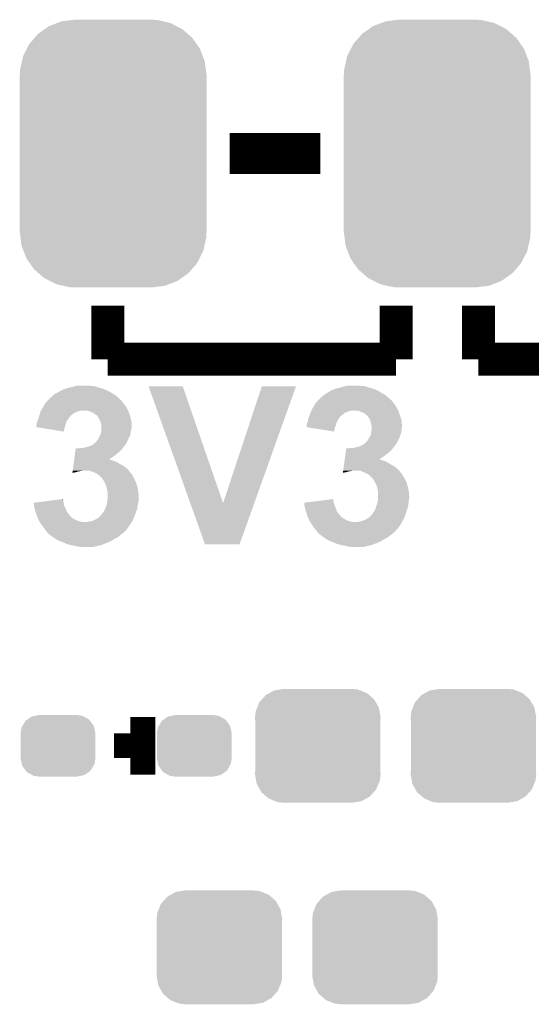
# Model space of a CAD drawing. Extents: x -0.05 to 0.95, y -0.15 to 2.1.
# Tile 5 of 51: x 0.35 to 0.47, y 0.09 to 0.33. Entities that reach past the tile are written whole.
import ezdxf

# ---------------------------------------------------------------- set-up
doc = ezdxf.new("R2010")
doc.units = 0
doc.layers.get('0').update_dxf_attribs({"linetype": 'CONTINUOUS'})
doc.layers.add('LTE_IOT_13_CLICK_V101A_GTO', color=11, linetype='CONTINUOUS')
doc.layers.add('LTE_IOT_13_CLICK_V101A_GTS', color=8, linetype='CONTINUOUS')

# ---------------------------------------------------------------- blocks, each defined once
blk = doc.blocks.new('CUSTOM_86')
for points in [[(-0.01358, 0.01127), (-0.01263, 0.01234), (0.01371, 0.01127), (0.01249, 0.01234)], [(-0.01263, 0.01234), (-0.01175, 0.01282), (0.01249, 0.01234), (0.01194, 0.01282)], [(-0.01175, 0.01282), (-0.01057, 0.01347), (0.01194, 0.01282), (0.01032, 0.01347)], [(-0.01057, 0.01347), (-0.0092, 0.01369), (0.01032, 0.01347), (0.00976, 0.01369)], [(-0.0092, 0.01369), (-0.00825, 0.01385), (0.00976, 0.01369), (0.00825, 0.01385)], [(-0.01475, 0.00922), (-0.01419, 0.01059), (0.01485, 0.00922), (0.01409, 0.01059)], [(-0.01419, 0.01059), (-0.01358, 0.01127), (0.01409, 0.01059), (0.01371, 0.01127)], [(-0.01525, 0.0069), (-0.01508, 0.00841), (0.01525, 0.0069), (0.01499, 0.00841)], [(-0.01508, 0.00841), (-0.01475, 0.00922), (0.01499, 0.00841), (0.01485, 0.00922)], [(-0.0152, 0.00607), (-0.01525, 0.0069), (0.0152, 0.00607), (0.01525, 0.0069)], [(-0.0152, -0.00607), (-0.0152, 0.00607), (0.0152, -0.00607), (0.0152, 0.00607)], [(-0.01525, -0.0069), (-0.0152, -0.00607), (0.01525, -0.0069), (0.0152, -0.00607)], [(-0.01499, -0.00841), (-0.01525, -0.0069), (0.01508, -0.00841), (0.01525, -0.0069)], [(-0.01485, -0.00922), (-0.01499, -0.00841), (0.01475, -0.00922), (0.01508, -0.00841)], [(-0.01409, -0.01059), (-0.01485, -0.00922), (0.01419, -0.01059), (0.01475, -0.00922)], [(-0.01371, -0.01127), (-0.01409, -0.01059), (0.01358, -0.01127), (0.01419, -0.01059)], [(-0.01249, -0.01234), (-0.01371, -0.01127), (0.01263, -0.01234), (0.01358, -0.01127)], [(-0.01194, -0.01282), (-0.01249, -0.01234), (0.01175, -0.01282), (0.01263, -0.01234)], [(-0.01032, -0.01347), (-0.01194, -0.01282), (0.01057, -0.01347), (0.01175, -0.01282)], [(-0.00976, -0.01369), (-0.01032, -0.01347), (0.0092, -0.01369), (0.01057, -0.01347)], [(-0.00825, -0.01385), (-0.00976, -0.01369), (0.00825, -0.01385), (0.0092, -0.01369)]]:
    blk.add_solid(points)
blk = doc.blocks.new('CUSTOM_180')
for points in [[(-0.01563, 0.03096), (-0.01356, 0.03176), (0.01541, 0.03096), (0.01383, 0.03176)], [(-0.01356, 0.03176), (-0.01259, 0.03214), (0.01383, 0.03176), (0.01215, 0.03214)], [(-0.01259, 0.03214), (-0.00989, 0.03248), (0.01215, 0.03214), (0.01065, 0.03248)], [(-0.00989, 0.03248), (-0.00935, 0.03255), (0.01065, 0.03248), (0.00935, 0.03255)], [(-0.01908, 0.02815), (-0.01829, 0.02907), (0.0192, 0.02815), (0.01814, 0.02907)], [(-0.01829, 0.02907), (-0.01657, 0.03029), (0.01814, 0.02907), (0.01674, 0.03029)], [(-0.01657, 0.03029), (-0.01563, 0.03096), (0.01674, 0.03029), (0.01541, 0.03096)], [(-0.02097, 0.02548), (-0.02041, 0.0266), (0.02108, 0.02548), (0.0203, 0.0266)], [(-0.02041, 0.0266), (-0.01908, 0.02815), (0.0203, 0.0266), (0.0192, 0.02815)], [(-0.02188, 0.02368), (-0.02097, 0.02548), (0.02177, 0.02368), (0.02108, 0.02548)], [(-0.02259, 0.0205), (-0.02215, 0.02244), (0.02249, 0.0205), (0.02225, 0.02244)], [(-0.02215, 0.02244), (-0.02188, 0.02368), (0.02225, 0.02244), (0.02177, 0.02368)], [(-0.0227, -0.0192), (-0.0227, 0.0192), (0.0227, -0.0192), (0.0227, 0.0192)], [(-0.02265, 0.0192), (-0.02259, 0.0205), (0.02265, 0.0192), (0.02249, 0.0205)], [(-0.02249, -0.0205), (-0.02265, -0.0192), (0.02259, -0.0205), (0.02265, -0.0192)], [(-0.02225, -0.02244), (-0.02249, -0.0205), (0.02215, -0.02244), (0.02259, -0.0205)], [(-0.02177, -0.02368), (-0.02225, -0.02244), (0.02188, -0.02368), (0.02215, -0.02244)], [(-0.02108, -0.02548), (-0.02177, -0.02368), (0.02097, -0.02548), (0.02188, -0.02368)], [(-0.0203, -0.0266), (-0.02108, -0.02548), (0.02041, -0.0266), (0.02097, -0.02548)], [(-0.0192, -0.02815), (-0.0203, -0.0266), (0.01908, -0.02815), (0.02041, -0.0266)], [(-0.01814, -0.02907), (-0.0192, -0.02815), (0.01829, -0.02907), (0.01908, -0.02815)], [(-0.01674, -0.03029), (-0.01814, -0.02907), (0.01657, -0.03029), (0.01829, -0.02907)], [(-0.01541, -0.03096), (-0.01674, -0.03029), (0.01563, -0.03096), (0.01657, -0.03029)], [(-0.01383, -0.03176), (-0.01541, -0.03096), (0.01356, -0.03176), (0.01563, -0.03096)], [(-0.01215, -0.03214), (-0.01383, -0.03176), (0.01259, -0.03214), (0.01356, -0.03176)], [(-0.01065, -0.03248), (-0.01215, -0.03214), (0.00989, -0.03248), (0.01259, -0.03214)], [(-0.00935, -0.03255), (-0.01065, -0.03248), (0.00935, -0.03255), (0.00989, -0.03248)]]:
    blk.add_solid(points)
blk = doc.blocks.new('CUSTOM_182')
for points in [[(-0.0064, 0.00712), (-0.00556, 0.00729), (0.00624, 0.00712), (0.00594, 0.00729)], [(-0.00556, 0.00729), (-0.00455, 0.0075), (0.00594, 0.00729), (0.00455, 0.0075)], [(-0.00888, 0.00439), (-0.00862, 0.00484), (0.0088, 0.00439), (0.0087, 0.00484)], [(-0.00862, 0.00484), (-0.00793, 0.00602), (0.0087, 0.00484), (0.00784, 0.00602)], [(-0.00793, 0.00602), (-0.00746, 0.00637), (0.00784, 0.00602), (0.00759, 0.00637)], [(-0.00746, 0.00637), (-0.0064, 0.00712), (0.00759, 0.00637), (0.00624, 0.00712)], [(-0.0091, 0.003), (-0.00888, 0.00439), (0.0091, 0.003), (0.0088, 0.00439)], [(-0.00905, 0.00233), (-0.0091, 0.003), (0.00905, 0.00233), (0.0091, 0.003)], [(-0.00905, -0.00233), (-0.00905, 0.00233), (0.00905, -0.00233), (0.00905, 0.00233)], [(-0.0091, -0.003), (-0.00905, -0.00233), (0.0091, -0.003), (0.00905, -0.00233)], [(-0.0088, -0.00439), (-0.0091, -0.003), (0.00888, -0.00439), (0.0091, -0.003)], [(-0.0087, -0.00484), (-0.0088, -0.00439), (0.00862, -0.00484), (0.00888, -0.00439)], [(-0.00784, -0.00602), (-0.0087, -0.00484), (0.00793, -0.00602), (0.00862, -0.00484)], [(-0.00759, -0.00637), (-0.00784, -0.00602), (0.00746, -0.00637), (0.00793, -0.00602)], [(-0.00624, -0.00712), (-0.00759, -0.00637), (0.0064, -0.00712), (0.00746, -0.00637)], [(-0.00594, -0.00729), (-0.00624, -0.00712), (0.00556, -0.00729), (0.0064, -0.00712)], [(-0.00455, -0.0075), (-0.00594, -0.00729), (0.00455, -0.0075), (0.00556, -0.00729)]]:
    blk.add_solid(points)

msp = doc.modelspace()

# ---------------------------------------------------------------- linework, layer by layer
at = {"layer": 'LTE_IOT_13_CLICK_V101A_GTO'}
for points, const_width in [([(0.3976, 0.299), (0.4196, 0.299)], 0.01), ([(0.368, 0.249), (0.368, 0.262)], 0.008), ([(0.438, 0.249), (0.438, 0.262)], 0.008), ([(0.458, 0.249), (0.458, 0.262)], 0.008), ([(0.458, 0.249), (0.528, 0.249), (0.528, 0.262)], 0.008), ([(0.368, 0.249), (0.438, 0.249)], 0.008), ([(0.3765, 0.148), (0.3765, 0.162)], 0.006), ([(0.3695, 0.155), (0.3765, 0.155)], 0.006)]:
    msp.add_lwpolyline(points, dxfattribs=dict(at, const_width=const_width))
for points in [[(0.3568, 0.2415), (0.3577, 0.2418), (0.3676, 0.2415), (0.3669, 0.2418)], [(0.3577, 0.2418), (0.3583, 0.242), (0.3669, 0.2418), (0.3662, 0.242)], [(0.3583, 0.242), (0.3592, 0.2422), (0.3662, 0.242), (0.3655, 0.2422)], [(0.3592, 0.2422), (0.35987, 0.2424), (0.3655, 0.2422), (0.3649, 0.2424)], [(0.35987, 0.2424), (0.3602, 0.2425), (0.3649, 0.2424), (0.3643, 0.2425)], [(0.3602, 0.2425), (0.3612, 0.2426), (0.3638, 0.2425), (0.3633, 0.2426)], [(0.38803, 0.214), (0.3779, 0.2424), (0.396, 0.214), (0.3862, 0.2424)], [(0.3779, 0.2424), (0.3779, 0.2424), (0.3862, 0.2424), (0.3779, 0.2424)], [(0.396, 0.214), (0.4054, 0.2424), (0.40357, 0.214), (0.4137, 0.2424)], [(0.4054, 0.2424), (0.4054, 0.2424), (0.4137, 0.2424), (0.4054, 0.2424)], [(0.4228, 0.2416), (0.4233, 0.2418), (0.43303, 0.2416), (0.4325, 0.2418)], [(0.4233, 0.2418), (0.424, 0.242), (0.4325, 0.2418), (0.4318, 0.242)], [(0.424, 0.242), (0.4248, 0.2422), (0.4318, 0.242), (0.4311, 0.2422)], [(0.4248, 0.2422), (0.42547, 0.2424), (0.4311, 0.2422), (0.4305, 0.2424)], [(0.42547, 0.2424), (0.4258, 0.2425), (0.4305, 0.2424), (0.4299, 0.2425)], [(0.4258, 0.2425), (0.4269, 0.2426), (0.4294, 0.2425), (0.4289, 0.2426)], [(0.3537, 0.2393), (0.35418, 0.2397), (0.3709, 0.2393), (0.3705, 0.2397)], [(0.35418, 0.2397), (0.3543, 0.2398), (0.3705, 0.2397), (0.37038, 0.2398)], [(0.3543, 0.2398), (0.3548, 0.2403), (0.37038, 0.2398), (0.3698, 0.2403)], [(0.3548, 0.2403), (0.3549, 0.2404), (0.3698, 0.2403), (0.36962, 0.2404)], [(0.3549, 0.2404), (0.35616, 0.2411), (0.36962, 0.2404), (0.3684, 0.2411)], [(0.35616, 0.2411), (0.3567, 0.2414), (0.3684, 0.2411), (0.3678, 0.2414)], [(0.3567, 0.2414), (0.3568, 0.2415), (0.3678, 0.2414), (0.3676, 0.2415)], [(0.4192, 0.2391), (0.4198, 0.2397), (0.4367, 0.2391), (0.4361, 0.2397)], [(0.4198, 0.2397), (0.4199, 0.2398), (0.4361, 0.2397), (0.43598, 0.2398)], [(0.4199, 0.2398), (0.42048, 0.2403), (0.43598, 0.2398), (0.4354, 0.2403)], [(0.42048, 0.2403), (0.4206, 0.2404), (0.4354, 0.2403), (0.43522, 0.2404)], [(0.4206, 0.2404), (0.4214, 0.2409), (0.43522, 0.2404), (0.43435, 0.2409)], [(0.4214, 0.2409), (0.4223, 0.2414), (0.43435, 0.2409), (0.43348, 0.2414)], [(0.4223, 0.2414), (0.4224, 0.2414), (0.43348, 0.2414), (0.43347, 0.2414)], [(0.4224, 0.2415), (0.4228, 0.2416), (0.4333, 0.2415), (0.43303, 0.2416)], [(0.4224, 0.2414), (0.4224, 0.2415), (0.43347, 0.2414), (0.4333, 0.2415)], [(0.35176, 0.2365), (0.3522, 0.2372), (0.37294, 0.2365), (0.37256, 0.2372)], [(0.3522, 0.2372), (0.35226, 0.2373), (0.37256, 0.2372), (0.3725, 0.2373)], [(0.35226, 0.2373), (0.3527, 0.2381), (0.3725, 0.2373), (0.372, 0.2381)], [(0.3527, 0.2382), (0.3531, 0.2386), (0.3719, 0.2382), (0.3715, 0.2386)], [(0.3527, 0.2381), (0.3527, 0.2382), (0.372, 0.2381), (0.3719, 0.2382)], [(0.3531, 0.2386), (0.3533, 0.2388), (0.3715, 0.2386), (0.37143, 0.2388)], [(0.3533, 0.2388), (0.35338, 0.2389), (0.37143, 0.2388), (0.3714, 0.2389)], [(0.35338, 0.2389), (0.35346, 0.239), (0.3714, 0.2389), (0.3712, 0.239)], [(0.35346, 0.239), (0.3537, 0.2393), (0.3712, 0.239), (0.3709, 0.2393)], [(0.41745, 0.2365), (0.4178, 0.2372), (0.43854, 0.2365), (0.43816, 0.2372)], [(0.4178, 0.2372), (0.41786, 0.2373), (0.43816, 0.2372), (0.4381, 0.2373)], [(0.41786, 0.2373), (0.4183, 0.2381), (0.4381, 0.2373), (0.4376, 0.2381)], [(0.4183, 0.2381), (0.4186, 0.2384), (0.4376, 0.2381), (0.43736, 0.2384)], [(0.4186, 0.2384), (0.41875, 0.2386), (0.43736, 0.2384), (0.4372, 0.2386)], [(0.41875, 0.2386), (0.4189, 0.2388), (0.4372, 0.2386), (0.43707, 0.2388)], [(0.4189, 0.2388), (0.419, 0.2389), (0.43707, 0.2388), (0.437, 0.2389)], [(0.419, 0.2389), (0.4192, 0.2391), (0.437, 0.2389), (0.4368, 0.2391)], [(0.4192, 0.2391), (0.4192, 0.2391), (0.4368, 0.2391), (0.4367, 0.2391)], [(0.35113, 0.2346), (0.35127, 0.235), (0.3585, 0.2346), (0.3587, 0.235)], [(0.35127, 0.235), (0.3513, 0.2351), (0.3587, 0.235), (0.3589, 0.2351)], [(0.3513, 0.2351), (0.35133, 0.2352), (0.3589, 0.2351), (0.3589, 0.2352)], [(0.35133, 0.2352), (0.3514, 0.2354), (0.3589, 0.2352), (0.35915, 0.2354)], [(0.3514, 0.2354), (0.35146, 0.2356), (0.35915, 0.2354), (0.3594, 0.2356)], [(0.35146, 0.2356), (0.35158, 0.236), (0.3594, 0.2356), (0.36, 0.236)], [(0.35158, 0.236), (0.3517, 0.2364), (0.36, 0.236), (0.361, 0.2364)], [(0.3517, 0.2364), (0.35176, 0.2365), (0.361, 0.2364), (0.3615, 0.2365)], [(0.3635, 0.2364), (0.3628, 0.2365), (0.373, 0.2364), (0.37294, 0.2365)], [(0.364, 0.2361), (0.3635, 0.2364), (0.3731, 0.2361), (0.373, 0.2364)], [(0.3644, 0.236), (0.364, 0.2361), (0.37313, 0.236), (0.3731, 0.2361)], [(0.3648, 0.2357), (0.3644, 0.236), (0.37323, 0.2357), (0.37313, 0.236)], [(0.365, 0.2355), (0.3648, 0.2357), (0.3733, 0.2355), (0.37323, 0.2357)], [(0.3652, 0.2354), (0.365, 0.2355), (0.37333, 0.2354), (0.3733, 0.2355)], [(0.36546, 0.2352), (0.3653, 0.2354), (0.3734, 0.2352), (0.37333, 0.2354)], [(0.3657, 0.2349), (0.36546, 0.2352), (0.37348, 0.2349), (0.3734, 0.2352)], [(0.3659, 0.2344), (0.3657, 0.2349), (0.3736, 0.2344), (0.37348, 0.2349)], [(0.41673, 0.2346), (0.41687, 0.235), (0.4241, 0.2346), (0.4244, 0.235)], [(0.41687, 0.235), (0.41693, 0.2352), (0.4244, 0.235), (0.4246, 0.2352)], [(0.41693, 0.2352), (0.417, 0.2354), (0.4246, 0.2352), (0.42485, 0.2354)], [(0.417, 0.2354), (0.41724, 0.236), (0.42485, 0.2354), (0.4256, 0.236)], [(0.41724, 0.236), (0.41732, 0.2362), (0.4256, 0.236), (0.4262, 0.2362)], [(0.41732, 0.2362), (0.4174, 0.2364), (0.4262, 0.2362), (0.4267, 0.2364)], [(0.4174, 0.2364), (0.41745, 0.2365), (0.4267, 0.2364), (0.4271, 0.2365)], [(0.4291, 0.2364), (0.4285, 0.2365), (0.4386, 0.2364), (0.43854, 0.2365)], [(0.4296, 0.2361), (0.4291, 0.2364), (0.4387, 0.2361), (0.4386, 0.2364)], [(0.4301, 0.236), (0.4296, 0.2361), (0.43873, 0.236), (0.4387, 0.2361)], [(0.4305, 0.2357), (0.4301, 0.236), (0.43883, 0.2357), (0.43873, 0.236)], [(0.4307, 0.2355), (0.4305, 0.2357), (0.4389, 0.2355), (0.43883, 0.2357)], [(0.4309, 0.2354), (0.4307, 0.2355), (0.43893, 0.2354), (0.4389, 0.2355)], [(0.4313, 0.2349), (0.4309, 0.2354), (0.4391, 0.2349), (0.43893, 0.2354)], [(0.4316, 0.2344), (0.4313, 0.2349), (0.43927, 0.2344), (0.4391, 0.2349)], [(0.3506, 0.2328), (0.3507, 0.2331), (0.35764, 0.2328), (0.35773, 0.2331)], [(0.3506, 0.2325), (0.3506, 0.2328), (0.35756, 0.2325), (0.35764, 0.2328)], [(0.35182, 0.2323), (0.3506, 0.2325), (0.3575, 0.2323), (0.35756, 0.2325)], [(0.3507, 0.2331), (0.3508, 0.2337), (0.35773, 0.2331), (0.3579, 0.2337)], [(0.3508, 0.2337), (0.35099, 0.2342), (0.3579, 0.2337), (0.3582, 0.2342)], [(0.35099, 0.2342), (0.3511, 0.2345), (0.3582, 0.2342), (0.35842, 0.2345)], [(0.3511, 0.2345), (0.35113, 0.2346), (0.35842, 0.2345), (0.3585, 0.2346)], [(0.3573, 0.2314), (0.35182, 0.2323), (0.3573, 0.2314), (0.3575, 0.2323)], [(0.36614, 0.234), (0.3659, 0.2344), (0.3737, 0.234), (0.3736, 0.2344)], [(0.3662, 0.2339), (0.36614, 0.234), (0.37372, 0.2339), (0.3737, 0.234)], [(0.3663, 0.2334), (0.3662, 0.2339), (0.3738, 0.2334), (0.37372, 0.2339)], [(0.3664, 0.2329), (0.3663, 0.2334), (0.3738, 0.2329), (0.3738, 0.2334)], [(0.3664, 0.2323), (0.3664, 0.2329), (0.3738, 0.2323), (0.3738, 0.2329)], [(0.3664, 0.2315), (0.3664, 0.2323), (0.3736, 0.2315), (0.3738, 0.2323)], [(0.4162, 0.2325), (0.4163, 0.2326), (0.42319, 0.2325), (0.42323, 0.2326)], [(0.41744, 0.2323), (0.4162, 0.2325), (0.4231, 0.2323), (0.42319, 0.2325)], [(0.4163, 0.2331), (0.4165, 0.2337), (0.42343, 0.2331), (0.4236, 0.2337)], [(0.4163, 0.233), (0.4163, 0.2331), (0.4234, 0.233), (0.42343, 0.2331)], [(0.4163, 0.2326), (0.4163, 0.233), (0.42323, 0.2326), (0.4234, 0.233)], [(0.4165, 0.2337), (0.41663, 0.2342), (0.4236, 0.2337), (0.4239, 0.2342)], [(0.41663, 0.2342), (0.4167, 0.2345), (0.4239, 0.2342), (0.42405, 0.2345)], [(0.4167, 0.2345), (0.41673, 0.2346), (0.42405, 0.2345), (0.4241, 0.2346)], [(0.423, 0.2314), (0.41744, 0.2323), (0.423, 0.2314), (0.4231, 0.2323)], [(0.43176, 0.234), (0.4316, 0.2344), (0.4394, 0.234), (0.43927, 0.2344)], [(0.4318, 0.2339), (0.43176, 0.234), (0.4394, 0.2339), (0.4394, 0.234)], [(0.4319, 0.2334), (0.4318, 0.2339), (0.4394, 0.2334), (0.4394, 0.2339)], [(0.432, 0.2329), (0.4319, 0.2334), (0.43947, 0.2329), (0.4394, 0.2334)], [(0.43207, 0.2327), (0.432, 0.2329), (0.4395, 0.2327), (0.43947, 0.2329)], [(0.43206, 0.2319), (0.4321, 0.2323), (0.4394, 0.2319), (0.4394, 0.2323)], [(0.4321, 0.2326), (0.43207, 0.2327), (0.4395, 0.2326), (0.4395, 0.2327)], [(0.4321, 0.2325), (0.4321, 0.2326), (0.4395, 0.2325), (0.4395, 0.2326)], [(0.4321, 0.2323), (0.4321, 0.2325), (0.4394, 0.2323), (0.4395, 0.2325)], [(0.3657, 0.2296), (0.3659, 0.2301), (0.373, 0.2296), (0.37325, 0.2301)], [(0.3659, 0.2301), (0.36605, 0.2304), (0.37325, 0.2301), (0.3734, 0.2304)], [(0.36605, 0.2304), (0.3662, 0.2307), (0.3734, 0.2304), (0.37345, 0.2307)], [(0.3662, 0.2307), (0.36629, 0.231), (0.37345, 0.2307), (0.3735, 0.231)], [(0.36629, 0.231), (0.3664, 0.2314), (0.3735, 0.231), (0.37358, 0.2314)], [(0.3664, 0.2314), (0.3664, 0.2315), (0.37358, 0.2314), (0.3736, 0.2315)], [(0.43142, 0.2298), (0.4316, 0.2301), (0.4388, 0.2298), (0.4389, 0.2301)], [(0.4316, 0.2301), (0.4319, 0.2307), (0.4389, 0.2301), (0.4391, 0.2307)], [(0.4319, 0.2307), (0.43194, 0.231), (0.4391, 0.2307), (0.4392, 0.231)], [(0.43194, 0.231), (0.432, 0.2314), (0.4392, 0.231), (0.43928, 0.2314)], [(0.432, 0.2314), (0.43201, 0.2315), (0.43928, 0.2314), (0.4393, 0.2315)], [(0.43201, 0.2315), (0.43206, 0.2319), (0.4393, 0.2315), (0.4394, 0.2319)], [(0.3619, 0.2274), (0.3627, 0.2276), (0.37164, 0.2274), (0.37179, 0.2276)], [(0.3627, 0.2276), (0.3634, 0.2278), (0.37179, 0.2276), (0.37193, 0.2278)], [(0.3634, 0.2278), (0.36367, 0.2279), (0.37193, 0.2278), (0.372, 0.2279)], [(0.36367, 0.2279), (0.3642, 0.2281), (0.372, 0.2279), (0.37217, 0.2281)], [(0.3642, 0.2281), (0.36468, 0.2285), (0.37217, 0.2281), (0.3725, 0.2285)], [(0.36468, 0.2285), (0.3648, 0.2286), (0.3725, 0.2285), (0.37254, 0.2286)], [(0.3649, 0.2286), (0.3651, 0.2289), (0.37254, 0.2286), (0.37267, 0.2289)], [(0.3651, 0.2289), (0.3653, 0.2291), (0.37267, 0.2289), (0.37276, 0.2291)], [(0.3653, 0.2291), (0.36538, 0.2292), (0.37276, 0.2291), (0.3728, 0.2292)], [(0.36538, 0.2292), (0.3657, 0.2296), (0.3728, 0.2292), (0.373, 0.2296)], [(0.4276, 0.2274), (0.4283, 0.2276), (0.43727, 0.2274), (0.43744, 0.2276)], [(0.4283, 0.2276), (0.4291, 0.2278), (0.43744, 0.2276), (0.43761, 0.2278)], [(0.4291, 0.2278), (0.42933, 0.2279), (0.43761, 0.2278), (0.4377, 0.2279)], [(0.42933, 0.2279), (0.4298, 0.2281), (0.4377, 0.2279), (0.43783, 0.2281)], [(0.4298, 0.2281), (0.43036, 0.2285), (0.43783, 0.2281), (0.4381, 0.2285)], [(0.43036, 0.2285), (0.4305, 0.2286), (0.4381, 0.2285), (0.43816, 0.2286)], [(0.4305, 0.2286), (0.431, 0.2291), (0.43816, 0.2286), (0.43844, 0.2291)], [(0.431, 0.2291), (0.43106, 0.2292), (0.43844, 0.2291), (0.4385, 0.2292)], [(0.43106, 0.2292), (0.43142, 0.2298), (0.4385, 0.2292), (0.4388, 0.2298)], [(0.35983, 0.2246), (0.35993, 0.2253), (0.3683, 0.2246), (0.3693, 0.2253)], [(0.35993, 0.2253), (0.36001, 0.2259), (0.3693, 0.2253), (0.3701, 0.2259)], [(0.36001, 0.2259), (0.36009, 0.2265), (0.3701, 0.2259), (0.3708, 0.2265)], [(0.36009, 0.2265), (0.36019, 0.2272), (0.3708, 0.2265), (0.3715, 0.2272)], [(0.36019, 0.2272), (0.3602, 0.2273), (0.3715, 0.2272), (0.37157, 0.2273)], [(0.3607, 0.2273), (0.3613, 0.2274), (0.37157, 0.2273), (0.37164, 0.2274)], [(0.42553, 0.2246), (0.42563, 0.2253), (0.4339, 0.2246), (0.4349, 0.2253)], [(0.42563, 0.2253), (0.42579, 0.2265), (0.4349, 0.2253), (0.4365, 0.2265)], [(0.42579, 0.2265), (0.4259, 0.2273), (0.4365, 0.2265), (0.43719, 0.2273)], [(0.4264, 0.2273), (0.4269, 0.2274), (0.43719, 0.2273), (0.43727, 0.2274)], [(0.35952, 0.2223), (0.35962, 0.223), (0.3728, 0.2223), (0.3719, 0.223)], [(0.35962, 0.223), (0.35975, 0.224), (0.3719, 0.223), (0.3701, 0.224)], [(0.35975, 0.224), (0.35979, 0.2243), (0.3701, 0.224), (0.3694, 0.2243)], [(0.35979, 0.2243), (0.35982, 0.2245), (0.3694, 0.2243), (0.3688, 0.2245)], [(0.35982, 0.2245), (0.35983, 0.2246), (0.3688, 0.2245), (0.3686, 0.2246)], [(0.35983, 0.2246), (0.35983, 0.2246), (0.3686, 0.2246), (0.3683, 0.2246)], [(0.42522, 0.2223), (0.42532, 0.223), (0.4384, 0.2223), (0.4375, 0.223)], [(0.42532, 0.223), (0.42539, 0.2235), (0.4375, 0.223), (0.4366, 0.2235)], [(0.42539, 0.2235), (0.42545, 0.224), (0.4366, 0.2235), (0.4358, 0.224)], [(0.42545, 0.224), (0.42549, 0.2243), (0.4358, 0.224), (0.4351, 0.2243)], [(0.42549, 0.2243), (0.42553, 0.2246), (0.4351, 0.2243), (0.4342, 0.2246)], [(0.42553, 0.2246), (0.42553, 0.2246), (0.4342, 0.2246), (0.4339, 0.2246)], [(0.3594, 0.2214), (0.3602, 0.2215), (0.3594, 0.2214), (0.35941, 0.2215)], [(0.35941, 0.2215), (0.35944, 0.2217), (0.3602, 0.2215), (0.3608, 0.2217)], [(0.35944, 0.2217), (0.35945, 0.2218), (0.3608, 0.2217), (0.3614, 0.2218)], [(0.35945, 0.2218), (0.35947, 0.2219), (0.3614, 0.2218), (0.3619, 0.2219)], [(0.35947, 0.2219), (0.35952, 0.2223), (0.37311, 0.2219), (0.3728, 0.2223)], [(0.3643, 0.2216), (0.3636, 0.2219), (0.37334, 0.2216), (0.37311, 0.2219)], [(0.3649, 0.2214), (0.3643, 0.2216), (0.3735, 0.2214), (0.37334, 0.2216)], [(0.3654, 0.2211), (0.3649, 0.2214), (0.3738, 0.2211), (0.3735, 0.2214)], [(0.36553, 0.221), (0.3654, 0.2211), (0.3739, 0.221), (0.3738, 0.2211)], [(0.3662, 0.2205), (0.36553, 0.221), (0.3741, 0.2205), (0.3739, 0.221)], [(0.3664, 0.2203), (0.3662, 0.2205), (0.37421, 0.2203), (0.3741, 0.2205)], [(0.36676, 0.2198), (0.3664, 0.2203), (0.3745, 0.2198), (0.37421, 0.2203)], [(0.4251, 0.2214), (0.4258, 0.2215), (0.4251, 0.2214), (0.42511, 0.2215)], [(0.42511, 0.2215), (0.42514, 0.2217), (0.4258, 0.2215), (0.4264, 0.2217)], [(0.42514, 0.2217), (0.42515, 0.2218), (0.4264, 0.2217), (0.427, 0.2218)], [(0.42515, 0.2218), (0.42517, 0.2219), (0.427, 0.2218), (0.4275, 0.2219)], [(0.42517, 0.2219), (0.42522, 0.2223), (0.43876, 0.2219), (0.4384, 0.2223)], [(0.4299, 0.2216), (0.4293, 0.2219), (0.43902, 0.2216), (0.43876, 0.2219)], [(0.4305, 0.2214), (0.4299, 0.2216), (0.4392, 0.2214), (0.43902, 0.2216)], [(0.4307, 0.2213), (0.4305, 0.2214), (0.4393, 0.2213), (0.4392, 0.2214)], [(0.4311, 0.2211), (0.4307, 0.2213), (0.43943, 0.2211), (0.4393, 0.2213)], [(0.43123, 0.221), (0.4311, 0.2211), (0.4395, 0.221), (0.43943, 0.2211)], [(0.4315, 0.2208), (0.43123, 0.221), (0.43962, 0.2208), (0.4395, 0.221)], [(0.4318, 0.2205), (0.4315, 0.2208), (0.4398, 0.2205), (0.43962, 0.2208)], [(0.432, 0.2203), (0.4318, 0.2205), (0.43991, 0.2203), (0.4398, 0.2205)], [(0.43246, 0.2198), (0.4321, 0.2203), (0.4402, 0.2198), (0.43991, 0.2203)], [(0.3669, 0.2196), (0.36676, 0.2198), (0.37459, 0.2196), (0.3745, 0.2198)], [(0.3673, 0.2189), (0.3669, 0.2196), (0.3749, 0.2189), (0.37459, 0.2196)], [(0.3676, 0.2182), (0.3673, 0.2189), (0.37511, 0.2182), (0.3749, 0.2189)], [(0.36767, 0.2179), (0.3676, 0.2182), (0.3752, 0.2179), (0.37511, 0.2182)], [(0.3678, 0.2174), (0.36767, 0.2179), (0.37529, 0.2174), (0.3752, 0.2179)], [(0.4326, 0.2196), (0.43246, 0.2198), (0.44029, 0.2196), (0.4402, 0.2198)], [(0.433, 0.2189), (0.4326, 0.2196), (0.4406, 0.2189), (0.44029, 0.2196)], [(0.4333, 0.2182), (0.433, 0.2189), (0.44081, 0.2182), (0.4406, 0.2189)], [(0.43338, 0.2179), (0.4333, 0.2182), (0.4409, 0.2179), (0.44081, 0.2182)], [(0.4335, 0.2174), (0.43338, 0.2179), (0.44099, 0.2174), (0.4409, 0.2179)], [(0.3679, 0.2168), (0.3678, 0.2174), (0.3754, 0.2168), (0.37529, 0.2174)], [(0.36789, 0.2147), (0.36797, 0.2155), (0.3755, 0.2147), (0.3755, 0.2155)], [(0.368, 0.2163), (0.3679, 0.2168), (0.37544, 0.2163), (0.3754, 0.2168)], [(0.36797, 0.2155), (0.368, 0.2158), (0.3755, 0.2155), (0.37548, 0.2158)], [(0.368, 0.2158), (0.368, 0.2163), (0.37548, 0.2158), (0.37544, 0.2163)], [(0.4336, 0.2168), (0.4335, 0.2174), (0.4411, 0.2168), (0.44099, 0.2174)], [(0.4336, 0.2155), (0.4336, 0.2168), (0.4412, 0.2155), (0.4411, 0.2168)], [(0.4336, 0.215), (0.4336, 0.2155), (0.4412, 0.215), (0.4412, 0.2155)], [(0.35, 0.2141), (0.35316, 0.2145), (0.35728, 0.2141), (0.3572, 0.2145)], [(0.35001, 0.214), (0.35, 0.2141), (0.3573, 0.214), (0.35728, 0.2141)], [(0.35008, 0.2134), (0.35001, 0.214), (0.3574, 0.2134), (0.3573, 0.214)], [(0.3501, 0.2132), (0.35008, 0.2134), (0.3575, 0.2132), (0.3574, 0.2134)], [(0.3502, 0.2128), (0.3501, 0.2132), (0.3577, 0.2128), (0.3575, 0.2132)], [(0.35316, 0.2145), (0.35632, 0.2149), (0.3572, 0.2145), (0.3571, 0.2149)], [(0.35632, 0.2149), (0.3571, 0.215), (0.3571, 0.2149), (0.3571, 0.215)], [(0.3675, 0.213), (0.36776, 0.2137), (0.37518, 0.213), (0.3753, 0.2137)], [(0.36776, 0.2137), (0.3678, 0.2138), (0.3753, 0.2137), (0.37532, 0.2138)], [(0.3678, 0.2138), (0.36789, 0.2147), (0.37532, 0.2138), (0.3755, 0.2147)], [(0.3916, 0.204), (0.38803, 0.214), (0.4, 0.204), (0.40357, 0.214)], [(0.4157, 0.2141), (0.41886, 0.2145), (0.42288, 0.2141), (0.4228, 0.2145)], [(0.41571, 0.214), (0.4157, 0.2141), (0.4229, 0.214), (0.42288, 0.2141)], [(0.41578, 0.2134), (0.41571, 0.214), (0.4231, 0.2134), (0.4229, 0.214)], [(0.4158, 0.2132), (0.41578, 0.2134), (0.4232, 0.2132), (0.4231, 0.2134)], [(0.4159, 0.2128), (0.4158, 0.2132), (0.4234, 0.2128), (0.4232, 0.2132)], [(0.41886, 0.2145), (0.4228, 0.215), (0.4228, 0.2145), (0.4228, 0.215)], [(0.4331, 0.213), (0.43314, 0.2131), (0.44087, 0.213), (0.4409, 0.2131)], [(0.43314, 0.2131), (0.43336, 0.2137), (0.4409, 0.2131), (0.441, 0.2137)], [(0.43336, 0.2137), (0.4334, 0.2138), (0.441, 0.2137), (0.44102, 0.2138)], [(0.4334, 0.2138), (0.43348, 0.2142), (0.44102, 0.2138), (0.4411, 0.2142)], [(0.43348, 0.2142), (0.43358, 0.2147), (0.4411, 0.2142), (0.4411, 0.2147)], [(0.43358, 0.2147), (0.4336, 0.2148), (0.4411, 0.2147), (0.44113, 0.2148)], [(0.4336, 0.2148), (0.4336, 0.215), (0.44113, 0.2148), (0.4412, 0.215)], [(0.3503, 0.2124), (0.3502, 0.2128), (0.35785, 0.2124), (0.3577, 0.2128)], [(0.35042, 0.212), (0.3503, 0.2124), (0.358, 0.212), (0.35785, 0.2124)], [(0.35061, 0.2114), (0.35042, 0.212), (0.3584, 0.2114), (0.358, 0.212)], [(0.3508, 0.2108), (0.35061, 0.2114), (0.3589, 0.2108), (0.3584, 0.2114)], [(0.35094, 0.2105), (0.3508, 0.2108), (0.3592, 0.2105), (0.3589, 0.2108)], [(0.3658, 0.2105), (0.3664, 0.2111), (0.37434, 0.2105), (0.37456, 0.2111)], [(0.3664, 0.2112), (0.3666, 0.2114), (0.3746, 0.2112), (0.37468, 0.2114)], [(0.3664, 0.2111), (0.3664, 0.2112), (0.37456, 0.2111), (0.3746, 0.2112)], [(0.3666, 0.2114), (0.3669, 0.2118), (0.37468, 0.2114), (0.37483, 0.2118)], [(0.3669, 0.2118), (0.3672, 0.2123), (0.37483, 0.2118), (0.37502, 0.2123)], [(0.3672, 0.2123), (0.36729, 0.2125), (0.37502, 0.2123), (0.3751, 0.2125)], [(0.36729, 0.2125), (0.3675, 0.213), (0.3751, 0.2125), (0.37518, 0.213)], [(0.416, 0.2124), (0.4159, 0.2128), (0.4235, 0.2124), (0.4234, 0.2128)], [(0.41613, 0.212), (0.416, 0.2124), (0.4236, 0.212), (0.4235, 0.2124)], [(0.4165, 0.2108), (0.41613, 0.212), (0.4246, 0.2108), (0.4236, 0.212)], [(0.41655, 0.2107), (0.4165, 0.2108), (0.4246, 0.2107), (0.4246, 0.2108)], [(0.41673, 0.2103), (0.41655, 0.2107), (0.4252, 0.2103), (0.4246, 0.2107)], [(0.4314, 0.2105), (0.4321, 0.2112), (0.44004, 0.2105), (0.4403, 0.2112)], [(0.4321, 0.2112), (0.4323, 0.2114), (0.4403, 0.2112), (0.44036, 0.2114)], [(0.4323, 0.2114), (0.4325, 0.2118), (0.44036, 0.2114), (0.44048, 0.2118)], [(0.4325, 0.2118), (0.4329, 0.2123), (0.44048, 0.2118), (0.44064, 0.2123)], [(0.4329, 0.2123), (0.43296, 0.2125), (0.44064, 0.2123), (0.4407, 0.2125)], [(0.43296, 0.2125), (0.4331, 0.213), (0.4407, 0.2125), (0.44087, 0.213)], [(0.35103, 0.2103), (0.35094, 0.2105), (0.3595, 0.2103), (0.3592, 0.2105)], [(0.35126, 0.2098), (0.35103, 0.2103), (0.3605, 0.2098), (0.3595, 0.2103)], [(0.35135, 0.2096), (0.35126, 0.2098), (0.3611, 0.2096), (0.3605, 0.2098)], [(0.3514, 0.2095), (0.35135, 0.2096), (0.36145, 0.2095), (0.3611, 0.2096)], [(0.35147, 0.2094), (0.3514, 0.2095), (0.3618, 0.2094), (0.36145, 0.2095)], [(0.3518, 0.2089), (0.35147, 0.2094), (0.3735, 0.2089), (0.37381, 0.2094)], [(0.3522, 0.2084), (0.3518, 0.2089), (0.37314, 0.2084), (0.3735, 0.2089)], [(0.3525, 0.2079), (0.3522, 0.2084), (0.37279, 0.2079), (0.37314, 0.2084)], [(0.3629, 0.2094), (0.3633, 0.2095), (0.37381, 0.2094), (0.37387, 0.2095)], [(0.3633, 0.2095), (0.3639, 0.2096), (0.37387, 0.2095), (0.37394, 0.2096)], [(0.3639, 0.2096), (0.3642, 0.2097), (0.37394, 0.2096), (0.374, 0.2097)], [(0.3642, 0.2097), (0.3645, 0.2098), (0.374, 0.2097), (0.37404, 0.2098)], [(0.3645, 0.2098), (0.3651, 0.2101), (0.37404, 0.2098), (0.37417, 0.2101)], [(0.3651, 0.2101), (0.36562, 0.2104), (0.37417, 0.2101), (0.3743, 0.2104)], [(0.36562, 0.2104), (0.3658, 0.2105), (0.3743, 0.2104), (0.37434, 0.2105)], [(0.41682, 0.2101), (0.41673, 0.2103), (0.4256, 0.2101), (0.4252, 0.2103)], [(0.41696, 0.2098), (0.41682, 0.2101), (0.4261, 0.2098), (0.4256, 0.2101)], [(0.41705, 0.2096), (0.41696, 0.2098), (0.4268, 0.2096), (0.4261, 0.2098)], [(0.4171, 0.2095), (0.41705, 0.2096), (0.4271, 0.2095), (0.4268, 0.2096)], [(0.41717, 0.2094), (0.4171, 0.2095), (0.4274, 0.2094), (0.4271, 0.2095)], [(0.4175, 0.2089), (0.41717, 0.2094), (0.4392, 0.2089), (0.43945, 0.2094)], [(0.4178, 0.2084), (0.4175, 0.2089), (0.43884, 0.2084), (0.4392, 0.2089)], [(0.41796, 0.2082), (0.4178, 0.2084), (0.4387, 0.2082), (0.43884, 0.2084)], [(0.4286, 0.2094), (0.429, 0.2095), (0.43945, 0.2094), (0.4395, 0.2095)], [(0.429, 0.2095), (0.4295, 0.2096), (0.4395, 0.2095), (0.43955, 0.2096)], [(0.4295, 0.2096), (0.4298, 0.2097), (0.43955, 0.2096), (0.4396, 0.2097)], [(0.4298, 0.2097), (0.4301, 0.2098), (0.4396, 0.2097), (0.43966, 0.2098)], [(0.4301, 0.2098), (0.4308, 0.2101), (0.43966, 0.2098), (0.43983, 0.2101)], [(0.4308, 0.2101), (0.43125, 0.2104), (0.43983, 0.2101), (0.44, 0.2104)], [(0.43125, 0.2104), (0.4314, 0.2105), (0.44, 0.2104), (0.44004, 0.2105)], [(0.3528, 0.2075), (0.3525, 0.2079), (0.3725, 0.2075), (0.37279, 0.2079)], [(0.3531, 0.2071), (0.3528, 0.2075), (0.3721, 0.2071), (0.3725, 0.2075)], [(0.3534, 0.2068), (0.3531, 0.2071), (0.3718, 0.2068), (0.3721, 0.2071)], [(0.3535, 0.2067), (0.3534, 0.2068), (0.3716, 0.2067), (0.3718, 0.2068)], [(0.3537, 0.2065), (0.3535, 0.2067), (0.3714, 0.2065), (0.3716, 0.2067)], [(0.3539, 0.2063), (0.3537, 0.2065), (0.3711, 0.2063), (0.3714, 0.2065)], [(0.35432, 0.206), (0.3539, 0.2063), (0.3708, 0.206), (0.3711, 0.2063)], [(0.35474, 0.2057), (0.35432, 0.206), (0.3704, 0.2057), (0.3708, 0.206)], [(0.4182, 0.2079), (0.41796, 0.2082), (0.43844, 0.2079), (0.4387, 0.2082)], [(0.4188, 0.2071), (0.4182, 0.2079), (0.43776, 0.2071), (0.43844, 0.2079)], [(0.419, 0.2068), (0.4188, 0.2071), (0.4375, 0.2068), (0.43776, 0.2071)], [(0.4193, 0.2066), (0.419, 0.2068), (0.4372, 0.2066), (0.4374, 0.2068)], [(0.419, 0.2068), (0.419, 0.2068), (0.4374, 0.2068), (0.4375, 0.2068)], [(0.41935, 0.2065), (0.4193, 0.2066), (0.4371, 0.2065), (0.4372, 0.2066)], [(0.4194, 0.2064), (0.41935, 0.2065), (0.43695, 0.2064), (0.4371, 0.2065)], [(0.4195, 0.2063), (0.4194, 0.2064), (0.4368, 0.2063), (0.43695, 0.2064)], [(0.42044, 0.2057), (0.4196, 0.2063), (0.436, 0.2057), (0.4368, 0.2063)], [(0.35516, 0.2054), (0.35474, 0.2057), (0.3698, 0.2054), (0.3704, 0.2057)], [(0.3553, 0.2053), (0.35516, 0.2054), (0.36963, 0.2053), (0.3698, 0.2054)], [(0.35565, 0.2051), (0.3553, 0.2053), (0.3693, 0.2051), (0.36963, 0.2053)], [(0.356, 0.2049), (0.35565, 0.2051), (0.36895, 0.2049), (0.3693, 0.2051)], [(0.35653, 0.2047), (0.356, 0.2049), (0.3686, 0.2047), (0.36895, 0.2049)], [(0.3568, 0.2046), (0.35653, 0.2047), (0.36837, 0.2046), (0.3686, 0.2047)], [(0.35727, 0.2044), (0.3568, 0.2046), (0.3679, 0.2044), (0.36837, 0.2046)], [(0.35797, 0.2041), (0.35727, 0.2044), (0.3671, 0.2041), (0.3679, 0.2044)], [(0.3582, 0.204), (0.35797, 0.2041), (0.36687, 0.204), (0.3671, 0.2041)], [(0.35907, 0.2038), (0.3582, 0.204), (0.3664, 0.2038), (0.36687, 0.204)], [(0.3595, 0.2037), (0.35907, 0.2038), (0.36595, 0.2037), (0.3664, 0.2038)], [(0.3602, 0.2036), (0.3595, 0.2037), (0.3655, 0.2036), (0.36595, 0.2037)], [(0.3608, 0.2034), (0.3602, 0.2036), (0.3646, 0.2034), (0.3655, 0.2036)], [(0.42086, 0.2054), (0.42044, 0.2057), (0.4355, 0.2054), (0.436, 0.2057)], [(0.421, 0.2053), (0.42086, 0.2054), (0.4353, 0.2053), (0.4355, 0.2054)], [(0.42135, 0.2051), (0.421, 0.2053), (0.4349, 0.2051), (0.4353, 0.2053)], [(0.4217, 0.2049), (0.42135, 0.2051), (0.4346, 0.2049), (0.4349, 0.2051)], [(0.42217, 0.2047), (0.4217, 0.2049), (0.4343, 0.2047), (0.4346, 0.2049)], [(0.4224, 0.2046), (0.42217, 0.2047), (0.43407, 0.2046), (0.4343, 0.2047)], [(0.4229, 0.2044), (0.4224, 0.2046), (0.4336, 0.2044), (0.43407, 0.2046)], [(0.4239, 0.204), (0.4229, 0.2044), (0.43253, 0.204), (0.4336, 0.2044)], [(0.42477, 0.2038), (0.4239, 0.204), (0.432, 0.2038), (0.43253, 0.204)], [(0.4252, 0.2037), (0.42477, 0.2038), (0.43155, 0.2037), (0.432, 0.2038)], [(0.4259, 0.2036), (0.4252, 0.2037), (0.4311, 0.2036), (0.43155, 0.2037)], [(0.4264, 0.2034), (0.4259, 0.2036), (0.4303, 0.2034), (0.4311, 0.2036)], [(0.3617, 0.2033), (0.3613, 0.2034), (0.3636, 0.2033), (0.3646, 0.2034)], [(0.4274, 0.2033), (0.4269, 0.2034), (0.4293, 0.2033), (0.4303, 0.2034)]]:
    msp.add_solid(points, dxfattribs=at)

# ---------------------------------------------------------------- block references
at = {"layer": 'LTE_IOT_13_CLICK_V101A_GTS'}
for name, p in [('CUSTOM_180', (0.3693, 0.299)), ('CUSTOM_180', (0.448, 0.299)), ('CUSTOM_86', (0.419, 0.155)), ('CUSTOM_86', (0.4568, 0.155)), ('CUSTOM_182', (0.3559, 0.155)), ('CUSTOM_182', (0.389, 0.155)), ('CUSTOM_86', (0.3951, 0.106)), ('CUSTOM_86', (0.4329, 0.106))]:
    msp.add_blockref(name, p, dxfattribs=at)

doc.saveas('drawing.dxf')
